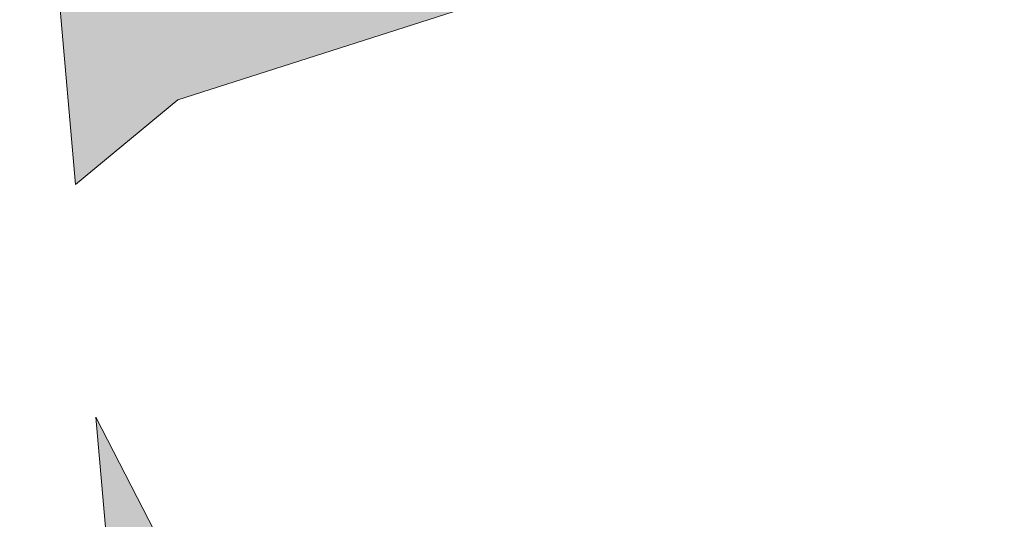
# Model space of a CAD drawing. Header units: metres. Extents: x 191553 to 192958, y 309510 to 310004.
# Tile 4 of 52: x 191553 to 191673, y 309640 to 309701. Entities that reach past the tile are written whole.
import ezdxf

# ---------------------------------------------------------------- set-up
doc = ezdxf.new("R2010")
doc.units = ezdxf.units.M
doc.layers.add('B-WE-OG-INFO_EIS VOORZORGSMAATREGEL_DEFENSIE PIJPLEIDING ORGANISATIE-GV', color=7, linetype='Continuous', lineweight=18, true_color=0xfa194b)
doc.layers.add('B-WE-OG-INFO_EIS VOORZORGSMAATREGEL_DEFENSIE PIJPLEIDING ORGANISATIE-V', color=7, linetype='Continuous', lineweight=18, true_color=0xfa194b, transparency=0.8)

msp = doc.modelspace()

# ---------------------------------------------------------------- hatches: boundary and pattern name
at = {"layer": 'B-WE-OG-INFO_EIS VOORZORGSMAATREGEL_DEFENSIE PIJPLEIDING ORGANISATIE-V'}
for points in [[(191559.474, 309681.359), (191552.654, 309759.043), (191707.607, 309808.061), (191761.021, 309887.701), (191777.588, 309904.629), (191917.744, 309982.027), (192022.38, 310004.121), (192321.604, 309997.559), (192367.947, 309913.961), (192230.015, 309977.244), (191944.453, 309917.209), (191818.045, 309847.011), (191760.65, 309761.767), (191742.147, 309746.103), (191571.989, 309691.682)], [(191570.928, 309550.885), (191561.969, 309652.936), (191584.248, 309609.632), (191586.207, 309590.648)]]:
    msp.add_hatch(color=256, dxfattribs=at).paths.add_polyline_path(points)

# ---------------------------------------------------------------- linework, layer by layer
at = {"layer": 'B-WE-OG-INFO_EIS VOORZORGSMAATREGEL_DEFENSIE PIJPLEIDING ORGANISATIE-GV', "flags": 128}
for points in [[(191559.474, 309681.359), (191552.654, 309759.043), (191707.607, 309808.061), (191761.021, 309887.701), (191777.588, 309904.629), (191917.744, 309982.027), (192022.38, 310004.121), (192321.604, 309997.559), (192367.947, 309913.961), (192230.015, 309977.244), (191944.453, 309917.209), (191818.045, 309847.011), (191760.65, 309761.767), (191742.147, 309746.103), (191571.989, 309691.682)], [(191570.928, 309550.885), (191561.969, 309652.936), (191584.248, 309609.632), (191586.207, 309590.648)]]:
    msp.add_lwpolyline(points, close=True, dxfattribs=at)

doc.saveas('drawing.dxf')
